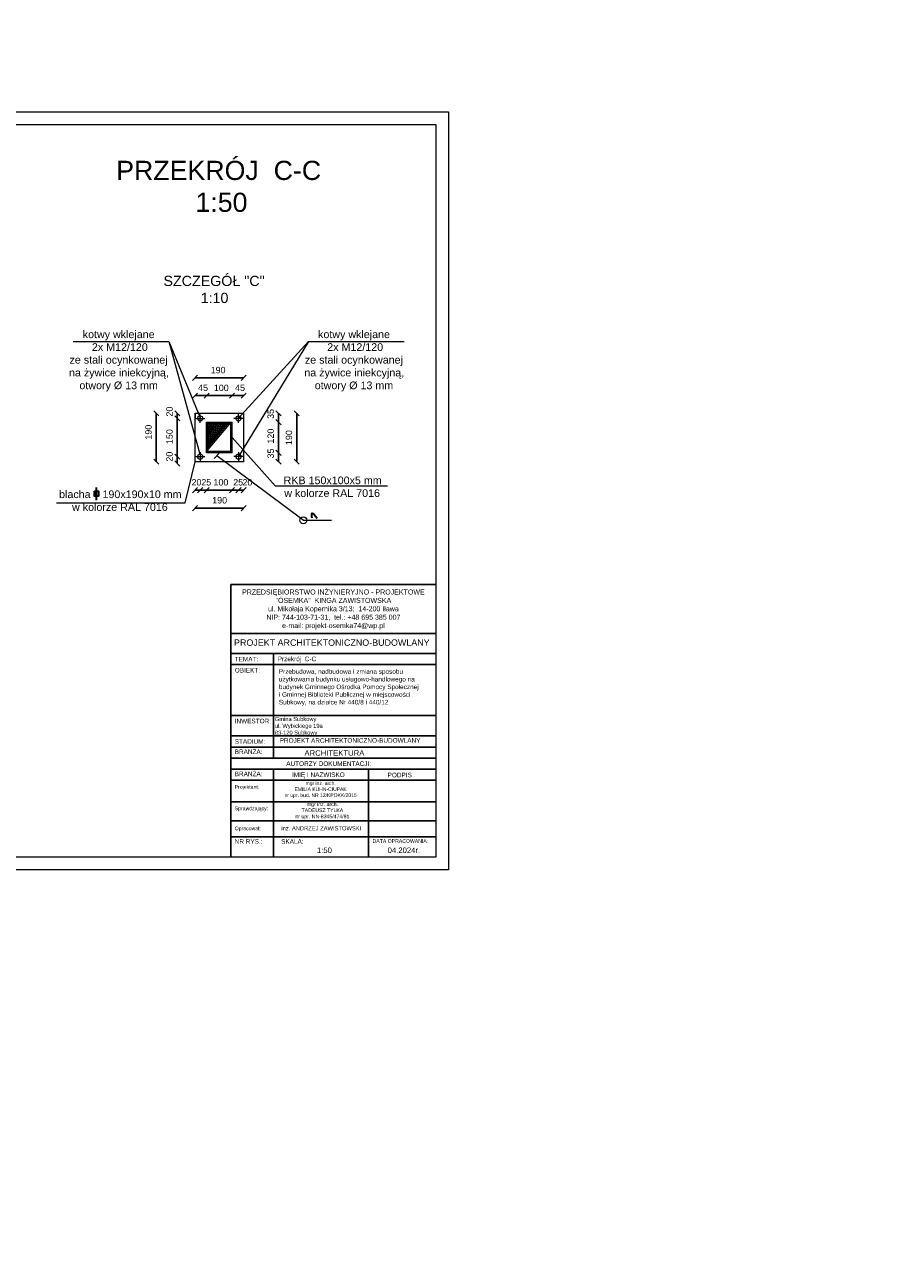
# Model space of a CAD drawing. Header units: millimetres. Extents: x 6197 to 108098, y 4257 to 29730.
# Tile 137 of 148: x 54292 to 57640, y 8067 to 12919. Entities that reach past the tile are written whole.
import ezdxf

# ---------------------------------------------------------------- set-up
doc = ezdxf.new("R2010")
doc.units = ezdxf.units.MM
doc.layers.add('&_opisy_100', color=51, linetype='Continuous', lineweight=20)
doc.layers.add('R-TAB', color=1, linetype='Continuous')
doc.styles.add('Romans', font='romans.shx', dxfattribs={"width": 0.75})
doc.styles.get("Standard").update_dxf_attribs({"font": 'arial.ttf'})
doc.dimstyles.new('ISO-25', dxfattribs={"dimtxt": 2.5, "dimasz": 2.5, "dimexe": 1.25, "dimexo": 0.625, "dimtad": 1, "dimtxsty": 'Standard', "dimcen": 2.5, "dimadec": 0, "dimazin": 0, "dimtfac": 1, "dimtmove": 0, "dimatfit": 3, "dimfxl": 1, "dimarcsym": 0})

# ---------------------------------------------------------------- blocks, each defined once
blk = doc.blocks.new('_Oblique')
at = {"color": 0, "linetype": 'ByBlock', "lineweight": -2}
blk.add_line((-0.5, -0.5), (0.5, 0.5), dxfattribs=at)
blk = doc.blocks.new('*D1441')
at = {"color": 0, "lineweight": -2, "transparency": 16777216}
blk.add_line((54959.73595156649, 11466.51845704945), (55004.73595156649, 11466.51845704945), dxfattribs=at)
at = {"layer": 'Defpoints', "color": 0, "transparency": 16777216}
for p in [(55004.73595156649, 11466.51845704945), (54959.73595156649, 11397.17008840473), (55004.73595156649, 11362.17008840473)]:
    blk.add_point(p, dxfattribs=at)
at = {"color": 0, "lineweight": -2, "transparency": 16777216, "xscale": 20, "yscale": 20, "zscale": 20, "rotation": 180}
blk.add_blockref('_Oblique', (54959.73595156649, 11466.51845704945), dxfattribs=at)
at = {"color": 0, "lineweight": -2, "transparency": 16777216, "xscale": 20, "yscale": 20, "zscale": 20}
blk.add_blockref('_Oblique', (55004.73595156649, 11466.51845704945), dxfattribs=at)
at = {"color": 0, "lineweight": 20, "transparency": 16777216, "insert": (54990.79118623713, 11497.04716765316), "char_height": 25, "attachment_point": 5}
blk.add_mtext('45', dxfattribs=at)
blk = doc.blocks.new('*D1442')
at = {"color": 0, "lineweight": -2, "transparency": 16777216}
blk.add_line((55004.73595180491, 11466.51845704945), (55104.73595156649, 11466.51845704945), dxfattribs=at)
at = {"layer": 'Defpoints', "color": 0, "transparency": 16777216}
for p in [(55104.73595156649, 11466.51845704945), (55004.73595180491, 11362.17008840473), (55104.73595156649, 11362.17008840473)]:
    blk.add_point(p, dxfattribs=at)
at = {"color": 0, "lineweight": -2, "transparency": 16777216, "xscale": 20, "yscale": 20, "zscale": 20, "rotation": 180}
blk.add_blockref('_Oblique', (55004.73595180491, 11466.51845704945), dxfattribs=at)
at = {"color": 0, "lineweight": -2, "transparency": 16777216, "xscale": 20, "yscale": 20, "zscale": 20}
blk.add_blockref('_Oblique', (55104.73595156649, 11466.51845704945), dxfattribs=at)
at = {"color": 0, "lineweight": 20, "transparency": 16777216, "insert": (55062.24208679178, 11496.4004373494), "char_height": 25, "attachment_point": 5}
blk.add_mtext('100', dxfattribs=at)
blk = doc.blocks.new('*D1443')
at = {"color": 0, "lineweight": -2, "transparency": 16777216}
blk.add_line((55104.73595156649, 11466.51845704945), (55149.73595156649, 11466.51845704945), dxfattribs=at)
at = {"layer": 'Defpoints', "color": 0, "transparency": 16777216}
for p in [(55149.73595156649, 11466.51845704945), (55104.73595156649, 11397.17008840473), (55149.73595156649, 11362.17008840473)]:
    blk.add_point(p, dxfattribs=at)
at = {"color": 0, "lineweight": -2, "transparency": 16777216, "xscale": 20, "yscale": 20, "zscale": 20, "rotation": 180}
blk.add_blockref('_Oblique', (55104.73595156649, 11466.51845704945), dxfattribs=at)
at = {"color": 0, "lineweight": -2, "transparency": 16777216, "xscale": 20, "yscale": 20, "zscale": 20}
blk.add_blockref('_Oblique', (55149.73595156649, 11466.51845704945), dxfattribs=at)
at = {"color": 0, "lineweight": 20, "transparency": 16777216, "insert": (55135.79118623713, 11497.04716765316), "char_height": 25, "attachment_point": 5}
blk.add_mtext('45', dxfattribs=at)
blk = doc.blocks.new('*D1444')
at = {"color": 0, "lineweight": -2, "transparency": 16777216}
blk.add_line((54959.73595156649, 11535.85042917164), (55149.73595156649, 11535.85042917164), dxfattribs=at)
at = {"layer": 'Defpoints', "color": 0, "transparency": 16777216}
for p in [(55149.73595156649, 11535.85042917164), (54959.73595156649, 11397.17008840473), (55149.73595156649, 11397.17008840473)]:
    blk.add_point(p, dxfattribs=at)
at = {"color": 0, "lineweight": -2, "transparency": 16777216, "xscale": 20, "yscale": 20, "zscale": 20, "rotation": 180}
blk.add_blockref('_Oblique', (54959.73595156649, 11535.85042917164), dxfattribs=at)
at = {"color": 0, "lineweight": -2, "transparency": 16777216, "xscale": 20, "yscale": 20, "zscale": 20}
blk.add_blockref('_Oblique', (55149.73595156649, 11535.85042917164), dxfattribs=at)
at = {"color": 0, "lineweight": 20, "transparency": 16777216, "insert": (55049.8801352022, 11566.37913977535), "char_height": 25, "attachment_point": 5}
blk.add_mtext('190', dxfattribs=at)
blk = doc.blocks.new('*D1445')
at = {"color": 0, "lineweight": -2, "transparency": 16777216}
blk.add_line((54959.73595156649, 11096.04312180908), (54979.73595156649, 11096.04312180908), dxfattribs=at)
at = {"layer": 'Defpoints', "color": 0, "transparency": 16777216}
for p in [(54979.73595156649, 11227.17008840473), (54959.73595156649, 11207.17008840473), (54979.73595156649, 11096.04312180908)]:
    blk.add_point(p, dxfattribs=at)
at = {"color": 0, "lineweight": -2, "transparency": 16777216, "xscale": 20, "yscale": 20, "zscale": 20, "rotation": 180}
blk.add_blockref('_Oblique', (54959.73595156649, 11096.04312180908), dxfattribs=at)
at = {"color": 0, "lineweight": -2, "transparency": 16777216, "xscale": 20, "yscale": 20, "zscale": 20}
blk.add_blockref('_Oblique', (54979.73595156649, 11096.04312180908), dxfattribs=at)
at = {"color": 0, "lineweight": 20, "transparency": 16777216, "insert": (54965.09319725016, 11126.5718324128), "char_height": 25, "attachment_point": 5}
blk.add_mtext('20', dxfattribs=at)
blk = doc.blocks.new('*D1446')
at = {"color": 0, "lineweight": -2, "transparency": 16777216}
blk.add_line((54979.73595156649, 11096.04312180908), (55004.73595156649, 11096.04312180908), dxfattribs=at)
at = {"layer": 'Defpoints', "color": 0, "transparency": 16777216}
for p in [(55004.73595156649, 11242.17008828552), (54979.73595156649, 11207.17008840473), (55004.73595156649, 11096.04312180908)]:
    blk.add_point(p, dxfattribs=at)
at = {"color": 0, "lineweight": -2, "transparency": 16777216, "xscale": 20, "yscale": 20, "zscale": 20, "rotation": 180}
blk.add_blockref('_Oblique', (54979.73595156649, 11096.04312180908), dxfattribs=at)
at = {"color": 0, "lineweight": -2, "transparency": 16777216, "xscale": 20, "yscale": 20, "zscale": 20}
blk.add_blockref('_Oblique', (55004.73595156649, 11096.04312180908), dxfattribs=at)
at = {"color": 0, "lineweight": 20, "transparency": 16777216, "insert": (55003.48909344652, 11126.5718324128), "char_height": 25, "attachment_point": 5}
blk.add_mtext('25', dxfattribs=at)
blk = doc.blocks.new('*D1447')
at = {"color": 0, "lineweight": -2, "transparency": 16777216}
blk.add_line((55004.73595156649, 11096.04312180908), (55104.73595156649, 11096.04312180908), dxfattribs=at)
at = {"layer": 'Defpoints', "color": 0, "transparency": 16777216}
for p in [(55004.73595156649, 11242.17008828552), (55104.73595156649, 11242.17008828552), (55104.73595156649, 11096.04312180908)]:
    blk.add_point(p, dxfattribs=at)
at = {"color": 0, "lineweight": -2, "transparency": 16777216, "xscale": 20, "yscale": 20, "zscale": 20, "rotation": 180}
blk.add_blockref('_Oblique', (55004.73595156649, 11096.04312180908), dxfattribs=at)
at = {"color": 0, "lineweight": -2, "transparency": 16777216, "xscale": 20, "yscale": 20, "zscale": 20}
blk.add_blockref('_Oblique', (55104.73595156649, 11096.04312180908), dxfattribs=at)
at = {"color": 0, "lineweight": 20, "transparency": 16777216, "insert": (55060.82187499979, 11126.5718324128), "char_height": 25, "attachment_point": 5}
blk.add_mtext('100', dxfattribs=at)
blk = doc.blocks.new('*D1448')
at = {"color": 0, "lineweight": -2, "transparency": 16777216}
blk.add_line((55104.73595156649, 11096.04312180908), (55129.73595156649, 11096.04312180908), dxfattribs=at)
at = {"layer": 'Defpoints', "color": 0, "transparency": 16777216}
for p in [(55129.73595156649, 11242.17008828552), (55104.73595156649, 11207.17008840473), (55129.73595156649, 11096.04312180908)]:
    blk.add_point(p, dxfattribs=at)
at = {"color": 0, "lineweight": -2, "transparency": 16777216, "xscale": 20, "yscale": 20, "zscale": 20, "rotation": 180}
blk.add_blockref('_Oblique', (55104.73595156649, 11096.04312180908), dxfattribs=at)
at = {"color": 0, "lineweight": -2, "transparency": 16777216, "xscale": 20, "yscale": 20, "zscale": 20}
blk.add_blockref('_Oblique', (55129.73595156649, 11096.04312180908), dxfattribs=at)
at = {"color": 0, "lineweight": 20, "transparency": 16777216, "insert": (55128.48909344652, 11126.5718324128), "char_height": 25, "attachment_point": 5}
blk.add_mtext('25', dxfattribs=at)
blk = doc.blocks.new('*D1449')
at = {"color": 0, "lineweight": -2, "transparency": 16777216}
blk.add_line((55129.73595156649, 11096.04312180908), (55149.73595156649, 11096.04312180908), dxfattribs=at)
at = {"layer": 'Defpoints', "color": 0, "transparency": 16777216}
for p in [(55149.73595156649, 11242.17008828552), (55129.73595156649, 11207.17008840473), (55149.73595156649, 11096.04312180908)]:
    blk.add_point(p, dxfattribs=at)
at = {"color": 0, "lineweight": -2, "transparency": 16777216, "xscale": 20, "yscale": 20, "zscale": 20, "rotation": 180}
blk.add_blockref('_Oblique', (55129.73595156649, 11096.04312180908), dxfattribs=at)
at = {"color": 0, "lineweight": -2, "transparency": 16777216, "xscale": 20, "yscale": 20, "zscale": 20}
blk.add_blockref('_Oblique', (55149.73595156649, 11096.04312180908), dxfattribs=at)
at = {"color": 0, "lineweight": 20, "transparency": 16777216, "insert": (55164.69295515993, 11126.5718324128), "char_height": 25, "attachment_point": 5}
blk.add_mtext('20', dxfattribs=at)
blk = doc.blocks.new('*D1450')
at = {"color": 0, "lineweight": -2, "transparency": 16777216}
blk.add_line((54959.73595156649, 11025.50785016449), (55149.73595156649, 11025.50785016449), dxfattribs=at)
at = {"layer": 'Defpoints', "color": 0, "transparency": 16777216}
for p in [(54959.73595156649, 11207.17008840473), (55149.73595156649, 11207.17008840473), (55149.73595156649, 11025.50785016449)]:
    blk.add_point(p, dxfattribs=at)
at = {"color": 0, "lineweight": -2, "transparency": 16777216, "xscale": 20, "yscale": 20, "zscale": 20, "rotation": 180}
blk.add_blockref('_Oblique', (54959.73595156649, 11025.50785016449), dxfattribs=at)
at = {"color": 0, "lineweight": -2, "transparency": 16777216, "xscale": 20, "yscale": 20, "zscale": 20}
blk.add_blockref('_Oblique', (55149.73595156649, 11025.50785016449), dxfattribs=at)
at = {"color": 0, "lineweight": 20, "transparency": 16777216, "insert": (55055.87549438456, 11056.0365607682), "char_height": 25, "attachment_point": 5}
blk.add_mtext('190', dxfattribs=at)
blk = doc.blocks.new('*D1451')
at = {"color": 0, "lineweight": -2, "transparency": 16777216}
blk.add_line((54890.08966770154, 11377.17008840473), (54890.08966770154, 11397.17008840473), dxfattribs=at)
at = {"layer": 'Defpoints', "color": 0, "transparency": 16777216}
for p in [(54890.08966770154, 11397.17008840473), (54959.73595156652, 11397.17008840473), (54979.73595156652, 11377.17008840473)]:
    blk.add_point(p, dxfattribs=at)
at = {"color": 0, "lineweight": -2, "transparency": 16777216, "xscale": 20, "yscale": 20, "zscale": 20}
for p, rotation in [((54890.08966770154, 11397.17008840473), 90), ((54890.08966770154, 11377.17008840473), 270)]:
    blk.add_blockref('_Oblique', p, dxfattribs=dict(at, rotation=rotation))
at = {"color": 0, "lineweight": 20, "transparency": 16777216, "insert": (54859.48406901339, 11403.82593666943), "char_height": 25, "attachment_point": 5, "rotation": 90}
blk.add_mtext('20', dxfattribs=at)
blk = doc.blocks.new('*D1452')
at = {"color": 0, "lineweight": -2, "transparency": 16777216}
blk.add_line((54890.08967008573, 11227.17008840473), (54890.08967008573, 11377.17008840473), dxfattribs=at)
at = {"layer": 'Defpoints', "color": 0, "transparency": 16777216}
for p in [(54890.08967008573, 11377.17008840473), (54959.73595156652, 11377.17008840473), (54979.73595156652, 11227.17008840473)]:
    blk.add_point(p, dxfattribs=at)
at = {"color": 0, "lineweight": -2, "transparency": 16777216, "xscale": 20, "yscale": 20, "zscale": 20}
for p, rotation in [((54890.08967008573, 11377.17008840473), 90), ((54890.08967008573, 11227.17008840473), 270)]:
    blk.add_blockref('_Oblique', p, dxfattribs=dict(at, rotation=rotation))
at = {"color": 0, "lineweight": 20, "transparency": 16777216, "insert": (54859.48406901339, 11305.6707436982), "char_height": 25, "attachment_point": 5, "rotation": 90}
blk.add_mtext('150', dxfattribs=at)
blk = doc.blocks.new('*D1453')
at = {"color": 0, "lineweight": -2, "transparency": 16777216}
blk.add_line((54890.0896710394, 11200.57851015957), (54890.0896710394, 11227.17008840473), dxfattribs=at)
at = {"layer": 'Defpoints', "color": 0, "transparency": 16777216}
for p in [(54890.0896710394, 11227.17008840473), (54959.73595442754, 11227.17008840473), (54979.73595442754, 11200.57851015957)]:
    blk.add_point(p, dxfattribs=at)
at = {"color": 0, "lineweight": -2, "transparency": 16777216, "xscale": 20, "yscale": 20, "zscale": 20}
for p, rotation in [((54890.0896710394, 11227.17008840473), 90), ((54890.0896710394, 11200.57851015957), 270)]:
    blk.add_blockref('_Oblique', p, dxfattribs=dict(at, rotation=rotation))
at = {"color": 0, "lineweight": 20, "transparency": 16777216, "insert": (54859.48407187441, 11227.23435842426), "char_height": 25, "attachment_point": 5, "rotation": 90}
blk.add_mtext('20', dxfattribs=at)
blk = doc.blocks.new('*D1454')
at = {"color": 0, "lineweight": -2, "transparency": 16777216}
blk.add_line((54807.53367772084, 11207.17008840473), (54807.53367772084, 11397.17008840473), dxfattribs=at)
at = {"layer": 'Defpoints', "color": 0, "transparency": 16777216}
for p in [(54807.53367772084, 11397.17008840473), (54959.73595156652, 11397.17008840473), (54959.73595156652, 11207.17008840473)]:
    blk.add_point(p, dxfattribs=at)
at = {"color": 0, "lineweight": -2, "transparency": 16777216, "xscale": 20, "yscale": 20, "zscale": 20}
for p, rotation in [((54807.53367772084, 11397.17008840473), 90), ((54807.53367772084, 11207.17008840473), 270)]:
    blk.add_blockref('_Oblique', p, dxfattribs=dict(at, rotation=rotation))
at = {"color": 0, "lineweight": 20, "transparency": 16777216, "insert": (54776.92807617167, 11323.23257433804), "char_height": 25, "attachment_point": 5, "rotation": 90}
blk.add_mtext('190', dxfattribs=at)
blk = doc.blocks.new('*D1455')
at = {"color": 0, "lineweight": -2, "transparency": 16777216}
blk.add_line((55286.58802428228, 11207.17008840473), (55286.58802428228, 11242.17008828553), dxfattribs=at)
at = {"layer": 'Defpoints', "color": 0, "transparency": 16777216}
for p in [(55104.73595156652, 11242.17008828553), (55286.58802428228, 11242.17008828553), (55149.73595156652, 11207.17008840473)]:
    blk.add_point(p, dxfattribs=at)
at = {"color": 0, "lineweight": -2, "transparency": 16777216, "xscale": 20, "yscale": 20, "zscale": 20}
for p, rotation in [((55286.58802428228, 11242.17008828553), 90), ((55286.58802428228, 11207.17008840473), 270)]:
    blk.add_blockref('_Oblique', p, dxfattribs=dict(at, rotation=rotation))
at = {"color": 0, "lineweight": 20, "transparency": 16777216, "insert": (55255.98242177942, 11239.49017559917), "char_height": 25, "attachment_point": 5, "rotation": 90}
blk.add_mtext('35', dxfattribs=at)
blk = doc.blocks.new('*D1456')
at = {"color": 0, "lineweight": -2, "transparency": 16777216}
blk.add_line((55286.58802762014, 11242.17008828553), (55286.58802762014, 11362.17008840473), dxfattribs=at)
at = {"layer": 'Defpoints', "color": 0, "transparency": 16777216}
for p in [(55104.73595156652, 11362.17008840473), (55286.58802762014, 11362.17008840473), (55104.73595156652, 11242.17008828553)]:
    blk.add_point(p, dxfattribs=at)
at = {"color": 0, "lineweight": -2, "transparency": 16777216, "xscale": 20, "yscale": 20, "zscale": 20}
for p, rotation in [((55286.58802762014, 11362.17008840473), 90), ((55286.58802762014, 11242.17008828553), 270)]:
    blk.add_blockref('_Oblique', p, dxfattribs=dict(at, rotation=rotation))
at = {"color": 0, "lineweight": 20, "transparency": 16777216, "insert": (55255.98242177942, 11307.68753802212), "char_height": 25, "attachment_point": 5, "rotation": 90}
blk.add_mtext('120', dxfattribs=at)
blk = doc.blocks.new('*D1457')
at = {"color": 0, "lineweight": -2, "transparency": 16777216}
blk.add_line((55286.58802857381, 11362.17008840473), (55286.58802857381, 11397.17008828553), dxfattribs=at)
at = {"layer": 'Defpoints', "color": 0, "transparency": 16777216}
for p in [(55104.73595490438, 11397.17008828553), (55149.73595490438, 11362.17008840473), (55286.58802857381, 11397.17008828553)]:
    blk.add_point(p, dxfattribs=at)
at = {"color": 0, "lineweight": -2, "transparency": 16777216, "xscale": 20, "yscale": 20, "zscale": 20}
for p, rotation in [((55286.58802857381, 11397.17008828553), 90), ((55286.58802857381, 11362.17008840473), 270)]:
    blk.add_blockref('_Oblique', p, dxfattribs=dict(at, rotation=rotation))
at = {"color": 0, "lineweight": 20, "transparency": 16777216, "insert": (55255.98242511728, 11394.49017559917), "char_height": 25, "attachment_point": 5, "rotation": 90}
blk.add_mtext('35', dxfattribs=at)
blk = doc.blocks.new('*D1458')
at = {"color": 0, "lineweight": -2, "transparency": 16777216}
blk.add_line((55358.10428776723, 11207.17008840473), (55358.10428776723, 11397.17008840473), dxfattribs=at)
at = {"layer": 'Defpoints', "color": 0, "transparency": 16777216}
for p in [(55149.73595156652, 11397.17008840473), (55358.10428776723, 11397.17008840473), (55149.73595156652, 11207.17008840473)]:
    blk.add_point(p, dxfattribs=at)
at = {"color": 0, "lineweight": -2, "transparency": 16777216, "xscale": 20, "yscale": 20, "zscale": 20}
for p, rotation in [((55358.10428776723, 11397.17008840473), 90), ((55358.10428776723, 11207.17008840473), 270)]:
    blk.add_blockref('_Oblique', p, dxfattribs=dict(at, rotation=rotation))
at = {"color": 0, "lineweight": 20, "transparency": 16777216, "insert": (55327.49868192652, 11301.69792735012), "char_height": 25, "attachment_point": 5, "rotation": 90}
blk.add_mtext('190', dxfattribs=at)

msp = doc.modelspace()

# ---------------------------------------------------------------- hatches: boundary and pattern name
at = {"lineweight": 20}
h = msp.add_hatch(dxfattribs=at)
h.set_pattern_fill('ANSI31', color=256, scale=3)
h.set_pattern_definition([(45, (-1177872272.199111, -935728628.3525125), (-6.735192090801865, 6.735192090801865), [])])
h.paths.add_polyline_path([(55004.73595156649, 11362.17008840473), (55004.73595156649, 11242.17008840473), (55104.73595156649, 11242.17008828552), (55104.73595156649, 11362.17008840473)])
h.paths.add_polyline_path([(55099.73595156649, 11357.17008840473), (55099.73595156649, 11247.17008828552), (55009.73595156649, 11247.17008840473), (55009.73595132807, 11357.17008840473)], flags=16)

# ---------------------------------------------------------------- linework, layer by layer
at = {"color": 3, "lineweight": 0}
msp.add_line((51753.16356649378, 12578.14650046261), (55953.16356649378, 12578.14650046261), dxfattribs=at)
at = {"lineweight": 0}
for p, q in [((55953.16356649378, 12578.14650046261), (55953.16356649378, 9608.146500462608)), ((51803.16356697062, 12528.14650058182), (55903.16356649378, 12528.1465003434)), ((55903.16356649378, 12528.1465003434), (55903.16356649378, 9658.146500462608)), ((55903.16356649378, 9658.146500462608), (51803.16356649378, 9658.146500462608)), ((55953.16356649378, 9608.146500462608), (51753.16356649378, 9608.146500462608))]:
    msp.add_line(p, q, dxfattribs=at)
at = {"lineweight": 20}
for p, q in [((54482.45387210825, 11678.86645066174), (54857.28944649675, 11678.86645066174)), ((54857.28944649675, 11678.86645066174), (54980.47500767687, 11377.17008840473)), ((54857.28944649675, 11678.86645066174), (54980.47500767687, 11227.17008840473)), ((55404.60913124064, 11678.86645066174), (55128.9968954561, 11377.17008840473)), ((55404.60913124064, 11678.86645066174), (55129.73595156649, 11227.17008840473)), ((55404.60913124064, 11678.86645066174), (55779.44470562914, 11678.86645066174)), ((54959.73595156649, 11207.17008840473), (54959.73595156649, 11397.17008840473)), ((54959.73595156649, 11397.17008840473), (55149.73595156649, 11397.17008840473)), ((54959.73595156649, 11397.17008840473), (54959.73595156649, 11377.17008840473)), ((54963.18285598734, 11377.17008840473), (54997.76715960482, 11377.17008840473)), ((54979.73595156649, 11360.1815680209), (54979.73595156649, 11394.15860890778)), ((55004.73595156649, 11242.17008828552), (55004.73595156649, 11362.17008840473)), ((55004.73595180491, 11362.17008840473), (55104.73595156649, 11362.17008840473)), ((55009.73595156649, 11247.17008852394), (55009.73595132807, 11357.17008840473)), ((55009.73595132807, 11357.17008840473), (55099.73595156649, 11357.17008840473)), ((55099.73595156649, 11247.17008828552), (55099.73595156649, 11357.17008840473)), ((55104.73595156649, 11242.17008828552), (55104.73595156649, 11362.17008840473)), ((55146.28904714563, 11377.17008840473), (55111.70474352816, 11377.17008840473)), ((55129.73595156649, 11360.1815680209), (55129.73595156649, 11394.15860890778)), ((55149.73595156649, 11397.17008840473), (55149.73595156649, 11207.17008840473)), ((55273.71621193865, 11112.23850726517), (55104.73595156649, 11302.17008840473)), ((54963.18285598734, 11227.17008840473), (54997.76715960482, 11227.17008840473)), ((54979.73595156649, 11244.15860878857), (54979.73595156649, 11210.18156790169)), ((55104.73595156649, 11242.17008828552), (55004.73595132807, 11242.17008840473)), ((55099.73595156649, 11247.17008828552), (55009.73595156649, 11247.17008840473)), ((55054.73595156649, 11242.17008840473), (55034.59013309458, 11219.90618276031)), ((55383.70681991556, 10977.99995040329), (55044.66304221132, 11231.03813564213)), ((55146.28904714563, 11227.17008840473), (55111.70474352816, 11227.17008840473)), ((55129.73595156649, 11244.15860878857), (55129.73595156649, 11210.18156790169)), ((54920.15727272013, 11046.45152079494), (54959.73595156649, 11207.17008840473)), ((55149.73595156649, 11207.17008840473), (54959.73595156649, 11207.17008840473)), ((55273.71621193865, 11112.23850726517), (55713.67864360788, 11112.23850726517)), ((54416.88378920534, 11046.45152079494), (54920.15727272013, 11046.45152079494)), ((55383.70681991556, 10977.99995040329), (55493.69742789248, 10977.99995040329))]:
    msp.add_line(p, q, dxfattribs=at)
at = {"lineweight": 30}
msp.add_line((54573.18897595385, 11056.17622684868), (54573.18897595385, 11105.7096149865), dxfattribs=at)
msp.add_lwpolyline([(54565.68897595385, 11091.77628862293), (54580.68897595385, 11091.77628862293), (54580.68897595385, 11072.0540759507), (54565.68897595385, 11072.0540759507)], close=True, dxfattribs=at)
at = {"lineweight": 20}
for centre, radius in [((54979.73595156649, 11377.17008840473), 10), ((55129.73595156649, 11377.17008840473), 10), ((54979.73595156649, 11227.17008840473), 10), ((55129.73595156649, 11227.17008840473), 10), ((55383.70681991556, 10977.99995040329), 13.79538429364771)]:
    msp.add_circle(centre, radius, dxfattribs=at)
at = {"lineweight": 30}
msp.add_spline([(55418.21713151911, 10986.52109801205), (55418.21713151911, 11005.25562166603), (55438.30225744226, 10986.52109801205)], degree=3, dxfattribs=at)
at = {"layer": 'R-TAB', "color": 0}
for p, q in [((55099.69646635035, 10726.65667747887), (55903.16356649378, 10726.65667747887)), ((55099.69646635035, 9786.26921307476), (55099.69646635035, 10726.65667747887)), ((55099.69646635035, 10534.61810039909), (55903.16356649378, 10534.61810039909)), ((55099.69646635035, 10455.64310037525), (55903.16356649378, 10455.64310037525)), ((55267.299274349, 10045.90281712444), (55267.299274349, 10455.64310037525)), ((55099.69646635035, 10412.20685040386), (55903.16356649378, 10412.20685040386)), ((55099.69646635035, 10213.24736666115), (55903.16356649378, 10213.24736666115)), ((55099.69646635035, 10132.77531706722), (55903.16356649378, 10132.77531706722)), ((55099.69646635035, 10089.33906709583), (55903.16356649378, 10089.33906709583)), ((55099.69646635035, 10045.90281712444), (55903.16356649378, 10045.90281712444)), ((55099.69646635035, 10002.46656715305), (55903.16356649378, 10002.46656715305)), ((55267.299274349, 9786.26921307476), (55267.299274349, 10002.46656715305)), ((55638.77142872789, 9786.26921307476), (55638.77142872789, 10002.46656715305)), ((55099.69646635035, 9959.030317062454), (55903.16356649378, 9959.030317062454)), ((55099.69646635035, 9874.812633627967), (55903.16356649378, 9874.812633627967)), ((55099.69646635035, 9800.63147568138), (55903.16356649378, 9800.63147568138)), ((55099.69646635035, 9658.146500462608), (55099.69646635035, 9800.63147568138)), ((55099.69646635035, 9800.63147568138), (55903.16356649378, 9800.63147568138)), ((55099.69646635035, 9800.63147568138), (55903.16356649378, 9800.63147568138)), ((55099.69646635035, 9800.63147568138), (55903.16356649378, 9800.63147568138)), ((55267.299274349, 9658.146500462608), (55267.299274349, 9800.63147568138)), ((55638.77142872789, 9658.146500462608), (55638.77142872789, 9800.63147568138)), ((55099.69646635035, 9737.793592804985), (55903.16356649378, 9737.793592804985))]:
    msp.add_line(p, q, dxfattribs=at)

# ---------------------------------------------------------------- texts
at = {"layer": '&_opisy_100', "color": 0, "char_height": 30, "width": 841.2765625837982, "attachment_point": 1, "rotation": 359.99999780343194, "style": 'Romans'}
for s, insert in [('\\A1;\\pi-90,l120,t120;+ 4,72', (53721.08546318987, 11970.96302031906)), ('\\A1;\\pi-90,l120,t120;+ 4,45', (53953.55772676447, 11916.96302019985)), ('\\A1;\\pi-90,l120,t120;- 0,10', (52320.12505378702, 10989.02218233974)), ('\\A1;\\pi-90,l120,t120;- 0,02', (53053.14458622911, 10999.02218222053)), ('\\A1;\\pi-90,l120,t120;- 0,10', (53878.67118515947, 10989.02218233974)), ('\\A1;\\pi-90,l120,t120;- 1,00', (53878.67118515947, 10809.02218233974))]:
    msp.add_mtext(s, dxfattribs=dict(at, insert=insert))
at = {"attachment_point": 1}
for s, width, insert, char_height in [('\\pi39.50395;SZCZEGÓŁ "C"\\P\\pi185.30204;1:10', 470.6040870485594, (54796.23488082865, 11935.75754129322), 40), ('\\pi62.30212,t422.30212;C', 159.965771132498, (53009.2945941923, 11980.51432465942), 40), ('\\pi40.82665,t310.82665;SZCZEGÓŁ "C"', 375.3504282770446, (53725.15590205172, 11831.90222048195), 30), ('\\pi30.48217,t300.48217;koryto 80x80x1,0\\P\\pi1.16771,t271.16771;w kolorze RAL 7016', 375.3504282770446, (53755.18941965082, 11738.29428779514), 30), ('\\A1;\\pi97.94332,t367.94332;kotwy wklejane\\P\\pi122.28507,t392.28507; 2x M12/120\\P\\pi46.27211,t316.27211;ze stali ocynkowanej \\P\\pi44.18479,t314.18479;na żywice iniekcyjną, \\P\\pi84.94878,t354.94878;otwory Ø 13 mm', 473.2126962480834, (54421.41421403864, 11721.60370206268), 30), ('\\A1;\\pi97.94332,t367.94332;kotwy wklejane\\P\\pi122.28507,t392.28507; 2x M12/120\\P\\pi46.27211,t316.27211;ze stali ocynkowanej \\P\\pi44.18479,t314.18479;na żywice iniekcyjną, \\P\\pi84.94878,t354.94878;otwory Ø 13 mm', 473.2126962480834, (55343.56947317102, 11721.60370206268), 30), ('\\pi64.88057,t424.88057;B', 159.965771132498, (53285.81122221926, 11710.09633397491), 40), ('\\pi38.71887,t308.71887;RKB 150x100x5\\P\\pi45.58449,t315.58449;kolor RAL 7016', 375.3504282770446, (53751.71960868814, 11594.46234654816), 30), ('\\A1;\\pi186.76503,t456.76503;rynna Ø 150 mm\\P\\pi86.80937,t356.80937;z blachy o grubości 0,5 mm \\P\\pi245.06653,t515.06653;tytan-cynk', 680.2217330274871, (47790.4641221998, 11544.76105927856), 30), ('\\pi50.54697,t320.54697;RKB 100x50x4\\P\\pi10.39691,t280.39691;w kolorze złoty dąb \\P\\pi45.58449,t315.58449;kolor RAL 7016', 375.3504282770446, (53738.78426375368, 11453.97324954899), 30), ('\\pi49.70796,t319.70796;Lamele z profili \\P\\pi64.07358,t334.07358;aluminiowych\\P\\pi51.85666,t321.85666;40x80x1,5 mm \\P\\pi38.9542,t308.9542;drewnopodobne \\P\\pi10.39691,t280.39691;w kolorze złoty dąb', 375.3504282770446, (53742.31043233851, 11257.72150134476), 30), ('\\A1;\\pi53.42585,t323.42585;RKB 150x100x5 mm\\P\\pi56.09639,t326.09639;w kolorze RAL 7016', 485.2077779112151, (55253.06787338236, 11149.35469495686), 30), ('\\A1;\\pi5.36651,t275.36651;blacha    190x190x10 mm\\P\\pi56.09639,t326.09639;w kolorze RAL 7016', 485.2077779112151, (54421.41421403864, 11094.84078072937), 30), ('\\pi61.30621,t421.30621;A', 159.965771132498, (52907.7090879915, 11022.46571719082), 40)]:
    msp.add_mtext_dynamic_manual_height_columns(s, width=width, gutter_width=12.5, heights=[0], dxfattribs=dict(at, insert=insert, char_height=char_height))
at = {"lineweight": 0, "insert": (55287.87608828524, 10394.29254829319), "char_height": 18, "width": 610.1979330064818, "attachment_point": 1}
msp.add_mtext('\\A1;Przebudowa, nadbudowa i zmiana sposobu użytkowania budynku usługowo-handlowego na budynek Gminnego Ośrodka Pomocy Społecznej ^Ji Gminnej Biblioteki Publicznej w miejscowości Subkowy, na działce Nr 440/8 i 440/12', dxfattribs=at)
at = {"layer": 'R-TAB', "color": 0, "ltscale": 24}
for s, insert, char_height, width, attachment_point in [('\\pi611.54556;ELEWACJE 1:100', (10063.10984953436, 12918.03436135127), 75, 2065.84350681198, 1), ('\\pi356.50534;SZCZEGÓŁ "A"\\P\\pi606.72703; 1:10', (48371.57046904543, 12794.51671885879), 75, 1441.472483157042, 1), ('\\pi553.40265;RZUT DACHU 1:100', (29238.61840088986, 12807.61923671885), 75, 2065.84350681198, 1), ('\\pi325.19565;PRZEKRÓJ  C-C\\P\\pi606.72703; 1:50', (54325.23626055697, 12386.2990584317), 75, 1441.472483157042, 1), ('\\pi331.69293;PRZEKRÓJ  B-B\\P\\pi577.59163; 1:100', (34900.6479270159, 12340.32051880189), 75, 1441.472483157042, 1), ('\\pi328.82799;PRZEKRÓJ  A-A\\P\\pi577.59163; 1:100', (40756.38602866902, 12341.91017907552), 75, 1441.472483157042, 1), ('PRZEDSIĘBIORSTWO INŻYNIERYJNO - PROJEKTOWE\\P"ÓSEMKA"  KINGA ZAWISTOWSKA\\Pul. Mikołaja Kopernika 3/13;  14-200 Iława\\PNIP: 744-103-71-31,  tel.: +48 695 385 007\\Pe-mail: projekt-osemka74@wp.pl', (55501.65177264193, 10628.15401982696), 19.74375, 781.7201668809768, 5), ('PROJEKT ARCHITEKTONICZNO-BUDOWLANY', (55112.26242628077, 10511.1250313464), 25, 1090.217896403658, 1), ('TEMAT:', (55114.94300141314, 10442.75575637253), 18, 136.7002584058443, 1), ('Przekrój  C-C', (55283.32457222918, 10443.80357729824), 18, 711.5777248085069, 1), ('OBIEKT:', (55114.94300141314, 10399.39973782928), 18, 136.7002584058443, 1), ('INWESTOR:', (55114.94300141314, 10200.44025408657), 18, 136.7002584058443, 1), ('Gmina Subkowy\\Pul. Wybickiego 19a\\P83-120 Subkowy', (55272.15075030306, 10207.22713195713), 16, 675.7762097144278, 1), ('STADIUM:', (55114.94300141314, 10120.28199719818), 18, 136.7002584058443, 1), ('PROJEKT ARCHITEKTONICZNO-BUDOWLANY', (55291.05456366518, 10124.32332312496), 18, 1090.217896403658, 1), ('BRANŻA:', (55114.94300141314, 10080.04969822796), 18, 136.7002584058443, 1), ('ARCHITEKTURA', (55388.21159424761, 10076.84574722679), 21.6, 490.7206424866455, 1), ('\\pi208.80059;AUTORZY DOKUMENTACJI:', (55108.00142540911, 10033.37443577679), 18, 747.8999604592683, 1), ('BRANŻA:', (55114.94300141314, 9993.177198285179), 18, 136.7002584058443, 1), ('{\\C256;\\c0;mgr inż. arch. \\PEMILIA KÜHN-CIUPAK\\Pnr upr. bud, NR 12/KPOKK/2015}', (55451.50671520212, 9954.492817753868), 14, 282.632780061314, 2), ('\\pi13.924;IMIĘ I NAZWISKO', (55325.47943487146, 9989.994951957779), 18, 253.4201483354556, 1), ('PODPIS', (55713.99420394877, 9988.891350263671), 18, 136.7002584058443, 1), ('Projektant:', (55114.94300141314, 9940.599920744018), 14.4, 136.7002584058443, 1), ('Sprawdzający:', (55114.94300141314, 9856.382237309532), 14.4, 136.7002584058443, 1), ('{\\C256;\\c0;mgr inż. arch. \\PTADEUSZ TYLKA\\Pnr upr. NN-8345/474/81}', (55458.62551631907, 9872.827157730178), 14.4, 350.3374905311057, 2), ('Opracował:', (55114.94300141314, 9778.007059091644), 14.4, 136.7002584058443, 1), ('inż. ANDRZEJ ZAWISTOWSKI', (55454.10300054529, 9762.853403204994), 16.2, 346.4996319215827, 8), ('NR RYS.:', (55114.94300141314, 9728.50422393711), 18, 136.7002584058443, 1), ('SKALA:', (55296.86188378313, 9728.50422393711), 18, 136.7002584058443, 1), ('DATA OPRACOWANIA:', (55655.18329467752, 9728.50422393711), 14.4, 278.3072259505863, 1), ('1:50', (55436.99240126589, 9695.751138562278), 21.6, 136.7002584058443, 1), ('04.2024r.', (55713.99420394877, 9695.751138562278), 21.6, 136.7002584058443, 1), ('\\pi611.54556;ELEWACJE 1:100', (10063.10984953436, 8268.32126139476), 75, 2065.84350681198, 1)]:
    msp.add_mtext(s, dxfattribs=dict(at, insert=insert, char_height=char_height, width=width, attachment_point=attachment_point))

# ---------------------------------------------------------------- dimensions: what is measured, and where the dimension line sits
at = {"lineweight": 20}
for base, p1, p2, text, picture, middle in [((55149.73595156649, 11535.85042917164), (54959.73595156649, 11397.17008840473), (55149.73595156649, 11397.17008840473), '190', '*D1444', (55049.8801352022, 11566.37913977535)), ((55004.73595156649, 11466.51845704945), (54959.73595156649, 11397.17008840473), (55004.73595156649, 11362.17008840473), '45', '*D1441', (54990.79118623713, 11497.04716765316)), ((55104.73595156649, 11466.51845704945), (55004.73595180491, 11362.17008840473), (55104.73595156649, 11362.17008840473), '100', '*D1442', (55062.24208679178, 11496.4004373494)), ((55149.73595156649, 11466.51845704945), (55104.73595156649, 11397.17008840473), (55149.73595156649, 11362.17008840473), '45', '*D1443', (55135.79118623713, 11497.04716765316)), ((54979.73595156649, 11096.04312180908), (54959.73595156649, 11207.17008840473), (54979.73595156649, 11227.17008840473), '20', '*D1445', (54965.09319725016, 11126.5718324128)), ((55004.73595156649, 11096.04312180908), (54979.73595156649, 11207.17008840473), (55004.73595156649, 11242.17008828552), '25', '*D1446', (55003.48909344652, 11126.5718324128)), ((55104.73595156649, 11096.04312180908), (55004.73595156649, 11242.17008828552), (55104.73595156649, 11242.17008828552), '100', '*D1447', (55060.82187499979, 11126.5718324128)), ((55129.73595156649, 11096.04312180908), (55104.73595156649, 11207.17008840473), (55129.73595156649, 11242.17008828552), '25', '*D1448', (55128.48909344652, 11126.5718324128)), ((55149.73595156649, 11096.04312180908), (55129.73595156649, 11207.17008840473), (55149.73595156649, 11242.17008828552), '20', '*D1449', (55164.69295515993, 11126.5718324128)), ((55149.73595156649, 11025.50785016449), (54959.73595156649, 11207.17008840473), (55149.73595156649, 11207.17008840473), '190', '*D1450', (55055.87549438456, 11056.0365607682))]:
    dim = msp.add_linear_dim(base=base, p1=p1, p2=p2, text=text, dimstyle='ISO-25', override={"dimtxt": 25, "dimasz": 20, "dimblk1": 'Oblique', "dimblk2": 'Oblique', "dimsah": 1, "dimse1": 1, "dimse2": 1, "dimtmove": 2}, dxfattribs=at)
    dim.commit()
    dim.dimension.update_dxf_attribs({"geometry": picture, "text_midpoint": middle, "dimtype": 160})
for base, p1, p2, text, picture, middle in [((54807.53367772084, 11397.17008840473), (54959.73595156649, 11207.17008840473), (54959.73595156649, 11397.17008840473), '190', '*D1454', (54776.92807617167, 11323.23257433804)), ((54890.08966770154, 11397.17008840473), (54979.73595156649, 11377.17008840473), (54959.73595156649, 11397.17008840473), '20', '*D1451', (54859.48406901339, 11403.82593666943)), ((55286.58802857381, 11397.17008828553), (55149.73595490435, 11362.17008840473), (55104.73595490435, 11397.17008828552), '35', '*D1457', (55255.98242511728, 11394.49017559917)), ((55358.10428776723, 11397.17008840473), (55149.73595156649, 11207.17008840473), (55149.73595156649, 11397.17008840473), '190', '*D1458', (55327.49868192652, 11301.69792735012)), ((54890.08967008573, 11377.17008840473), (54979.73595156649, 11227.17008840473), (54959.73595156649, 11377.17008840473), '150', '*D1452', (54859.48406901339, 11305.6707436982)), ((55286.58802762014, 11362.17008840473), (55104.73595156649, 11242.17008828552), (55104.73595156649, 11362.17008840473), '120', '*D1456', (55255.98242177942, 11307.68753802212)), ((55286.58802428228, 11242.17008828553), (55149.73595156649, 11207.17008840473), (55104.73595156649, 11242.17008828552), '35', '*D1455', (55255.98242177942, 11239.49017559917)), ((54890.0896710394, 11227.17008840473), (54979.73595442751, 11200.57851015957), (54959.73595442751, 11227.17008840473), '20', '*D1453', (54859.48407187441, 11227.23435842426))]:
    dim = msp.add_linear_dim(base=base, p1=p1, p2=p2, angle=90, text=text, dimstyle='ISO-25', override={"dimtxt": 25, "dimasz": 20, "dimblk1": 'Oblique', "dimblk2": 'Oblique', "dimsah": 1, "dimse1": 1, "dimse2": 1, "dimtmove": 2}, dxfattribs=at)
    dim.commit()
    dim.dimension.update_dxf_attribs({"geometry": picture, "text_midpoint": middle, "dimtype": 160})

doc.saveas('drawing.dxf')
